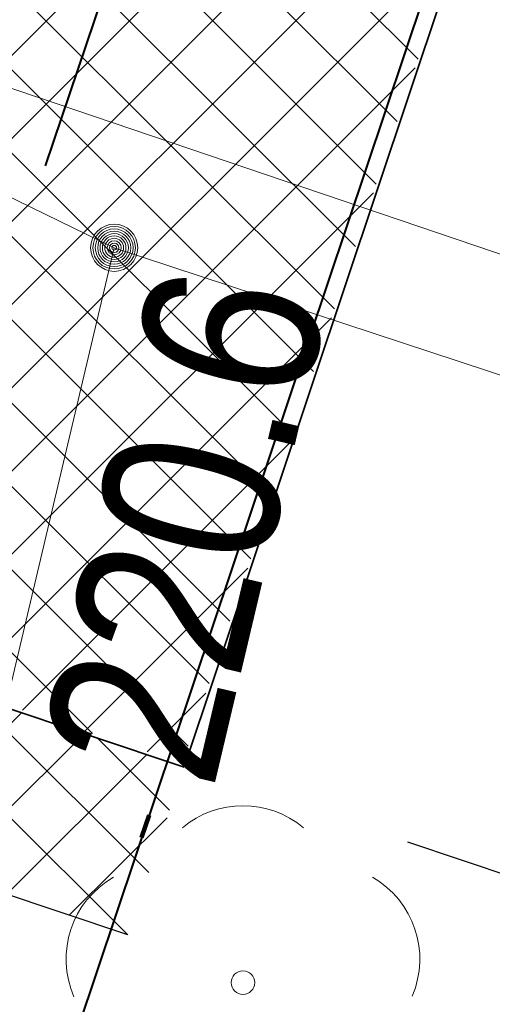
# Model space of a CAD drawing. Header units: metres. Extents: x 6599773 to 13199707, y 5688499 to 11377233.
# Tile 160 of 256: x 6599971.07 to 6599973.07, y 5688900.22 to 5688904.4. Entities that reach past the tile are written whole.
import ezdxf
from ezdxf.enums import TextEntityAlignment as Align

# ---------------------------------------------------------------- set-up
doc = ezdxf.new("R2010")
doc.units = ezdxf.units.M
doc.header["$MEASUREMENT"] = 0
for name, pattern in [('1', [0]), ('3_EGBZ', [1.5, 1, -0.5]), ('9', [1, 0, -1]), ('BTO', [0]), ('BUG', [1.5, 1, -0.5])]:
    doc.linetypes.add(name, pattern=pattern)
doc.layers.get('0').update_dxf_attribs({"linetype": 'CONTINUOUS', "lineweight": 5})
doc.layers.get('Defpoints').update_dxf_attribs({"linetype": 'CONTINUOUS', "lineweight": 9})
for name, color, linetype, lineweight in [('_kolor chodnik', 50, '1', 0), ('_kolor zjazdy kostka', 7, '1', 0), ('_kolor zjazdy tłuczeń', 30, '1', 0), ('_kolor ścieżka', 10, '1', 0), ('_krawedz jezdni i pobocza', 7, 'BUG', 30), ('_kraweznik', 7, 'CONTINUOUS', 35), ('_linie rozgran', 100, '9', 90), ('_obrzeze', 10, 'BUG', 35), ('_opis zjazdy', 7, '1', 18), ('_opiszjazd', 7, '1', 20), ('_przepusty', 172, '3_EGBZ', 40), ('OTK_L_5', 7, 'CONTINUOUS', 5), ('OTR_T_1', 7, 'CONTINUOUS', 5), ('OTZ_L_1', 7, 'CONTINUOUS', 5), ('OTZ_T_0', 7, 'CONTINUOUS', 13)]:
    doc.layers.add(name, color=color, linetype=linetype, lineweight=lineweight)
for name, color, linetype, lineweight, true_color in [('_kolor jezdnia', 7, '1', 0, 0x00dbdb), ('_kolor pobocze', 7, '1', 0, 0xff66ff), ('_podział mój', 7, 'BTO', 40, 0xdb70ff)]:
    doc.layers.add(name, color=color, linetype=linetype, lineweight=lineweight, true_color=true_color)
doc.styles.add('opis', font='ARIALN.TTF', dxfattribs={"width": 0.7, "height": 1.1})
doc.styles.add('STYL_ARIAL', font='ARIALN.TTF', dxfattribs={"width": 0.75, "oblique": 0.1})
doc.dimstyles.new('opi', dxfattribs={"dimtxt": 1.1, "dimasz": 0.6, "dimexe": 1, "dimexo": 1, "dimgap": 0.5, "dimtad": 1, "dimzin": 1, "dimtxsty": 'opis', "dimblk": 'ARCHTICK', "dimcen": 2.5, "dimadec": 3, "dimazin": 0, "dimtfac": 1, "dimtmove": 0, "dimatfit": 3, "dimfxl": 1, "dimarcsym": 0})
pattern_1 = [(45, (0, 0), (-0.1767766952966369, 0.1767766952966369), []), (135, (0, 0), (-0.1767766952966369, -0.1767766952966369), [])]

# ---------------------------------------------------------------- blocks, each defined once
blk = doc.blocks.new('_ArchTick')
at = {"color": 0, "linetype": 'ByBlock', "const_width": 0.15}
blk.add_lwpolyline([(-0.5, -0.5), (0.5, 0.5)], dxfattribs=at)
blk = doc.blocks.new('*D214')
at = {"layer": '_opis zjazdy', "color": 0, "lineweight": -2, "transparency": 16777216}
for p, q in [((6599974.298461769, 5688905.652856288), (6599976.08894107, 5688905.053499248)), ((6599973.553491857, 5688900.629530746), (6599975.14066062, 5688905.370933)), ((6599972.711293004, 5688900.911454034), (6599974.501772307, 5688900.312096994))]:
    blk.add_line(p, q, dxfattribs=at)
at = {"layer": 'Defpoints', "color": 0, "transparency": 16777216}
for p in [(6599973.350181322, 5688905.970290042), (6599975.140660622, 5688905.370933), (6599971.763012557, 5688901.228887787)]:
    blk.add_point(p, dxfattribs=at)
at = {"layer": '_opis zjazdy', "color": 0, "lineweight": -2, "transparency": 16777216, "xscale": 0.6, "yscale": 0.6, "zscale": 0.6}
for p, rotation in [((6599975.14066062, 5688905.370933), 71.49220008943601), ((6599973.553491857, 5688900.629530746), 251.492200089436)]:
    blk.add_blockref('_ArchTick', p, dxfattribs=dict(at, rotation=rotation))
at = {"layer": '_opis zjazdy', "color": 0, "transparency": 16777216, "insert": (6599975.448077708, 5688902.631675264), "char_height": 1.1, "attachment_point": 5, "rotation": 251.492200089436, "style": 'opis'}
blk.add_mtext('5,00', dxfattribs=at)
blk = doc.blocks.new('801')
at = {"color": 0}
for radius in [0.1, 0.09, 0.08, 0.07, 0.06, 0.05, 0.04, 0.03, 0.02, 0.01]:
    blk.add_circle((0, 0), radius, dxfattribs=at)
blk = doc.blocks.new('922')
at = {"layer": 'OTZ_T_0', "color": 0}
blk.add_circle((0, 0), 0.05, dxfattribs=at)
for centre, radius, start, end in [((0, 0.35), 0.4, 50.114, 129.886), ((-0.35, 0.1), 0.4, 119.84816, 203.51949), ((0.35, 0.1), 0.4, 336.88451, 60.15184), ((-0.2, -0.3), 0.4, 187.477, 278.47884), ((0.2, -0.275), 0.425, 262.6459300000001, 349.62892)]:
    blk.add_arc(centre, radius, start, end, dxfattribs=at)

msp = doc.modelspace()

# ---------------------------------------------------------------- hatches: boundary and pattern name
at = {"layer": '_kolor chodnik'}
h = msp.add_hatch(dxfattribs=at)
h.set_pattern_fill('ANSI37', color=256, scale=2)
h.set_pattern_definition(pattern_1)
h.paths.add_polyline_path([(6599849.938171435, 5688542.085872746), (6599852.232147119, 5688548.938742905), (6599853.573135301, 5688548.489851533), (6599853.827082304, 5688549.248475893), (6599851.793849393, 5688549.929093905), (6599849.895278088, 5688548.982823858), (6599847.823506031, 5688542.793750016)])
edge = h.paths.add_edge_path()
edge.add_line((6600018.106075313, 5689087.454911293), (6600022.42781917, 5689091.229234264))
edge.add_line((6600022.42781917, 5689091.229234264), (6600020.233254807, 5689093.742094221))
edge.add_line((6600020.233254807, 5689093.742094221), (6600017.159471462, 5689091.057656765))
edge.add_arc((6600023.275194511, 5689085.3851404), 8.341433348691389, 137.1531559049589, 148.8016577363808)
edge.add_line((6600016.140105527, 5689089.706021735), (6600018.106075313, 5689087.454911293))
h.paths.add_polyline_path([(6600038.501784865, 5689187.592294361), (6600037.906968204, 5689187.700586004), (6600037.63829624, 5689186.224843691), (6600038.240083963, 5689186.115282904)])
h.paths.add_polyline_path([(6600069.098302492, 5689360.276020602), (6600068.321239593, 5689360.413462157), (6600068.064048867, 5689358.936495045), (6600068.836639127, 5689358.799546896)])
h.paths.add_polyline_path([(6600082.393785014, 5689362.950258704), (6600082.941124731, 5689366.103121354), (6600081.481377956, 5689366.361351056), (6600080.923159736, 5689363.210828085)])
h.paths.add_polyline_path([(6600074.022236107, 5689388.065861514), (6600072.983907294, 5689388.249860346), (6600072.723374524, 5689386.77253894), (6600073.760538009, 5689386.588865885)])
h.paths.add_polyline_path([(6600105.613104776, 5689486.405659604), (6600106.749499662, 5689489.711933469), (6600105.298891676, 5689490.233346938), (6600104.143487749, 5689486.917306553)], flags=17)
h.paths.add_polyline_path([(6600132.519778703, 5689678.737346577), (6600131.761827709, 5689678.896110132), (6600131.444670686, 5689677.429261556), (6600132.212256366, 5689677.269208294)])
h.paths.add_polyline_path([(6600156.649397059, 5689798.7449027), (6600156.48800471, 5689797.958860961), (6600157.450195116, 5689797.757316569), (6600157.615023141, 5689798.542205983)])
h.paths.add_polyline_path([(6600189.055358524, 5689948.643107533), (6600187.902868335, 5689948.884512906), (6600187.600024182, 5689947.417400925), (6600188.748131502, 5689947.176379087)])
edge = h.paths.add_edge_path()
edge.add_line((6600204.459383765, 5690032.969035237), (6600204.153258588, 5690031.227801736))
edge.add_arc((6600202.328347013, 5690027.299936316), 4.331100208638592, 41.85300125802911, 65.08011549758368, ccw=False)
edge.add_arc((6600032.90393149, 5690051.979071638), 174.020003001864, 352.8070218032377, 353.495463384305)
edge.add_arc((6600202.372679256, 5690027.343587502), 5.999999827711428, 55.12102442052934, 69.64815978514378)
edge = h.paths.add_edge_path()
edge.add_line((6600205.046027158, 5690040.265402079), (6600204.972740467, 5690038.483452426))
edge.add_arc((6600203.986269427, 5690044.401803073), 5.999999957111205, 279.4630688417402, 294.9140560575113)
edge.add_line((6600206.513819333, 5690038.960158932), (6600206.607027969, 5690041.030672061))
edge.add_arc((6600203.986269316, 5690044.401803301), 4.270000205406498, 284.3702444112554, 307.86193139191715, ccw=False)
edge = h.paths.add_edge_path()
edge.add_arc((6600203.547470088, 5690044.558759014), 6.446878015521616, 324.4350091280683, 356.2013368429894, ccw=False)
edge.add_arc((6600203.986269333, 5690044.401803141), 6.00000007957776, 323.2169970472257, 357.4193489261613)
h.paths.add_polyline_path([(6600208.910055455, 5690121.713696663), (6600208.146285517, 5690121.748120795), (6600207.125602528, 5690121.794124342), (6600209.971605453, 5690121.665851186)])
edge = h.paths.add_edge_path()
edge.add_line((6600238.769818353, 5690481.648294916), (6600240.338176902, 5690490.873746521))
edge.add_line((6600240.338176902, 5690490.873746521), (6600241.251295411, 5690510.829461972))
edge.add_line((6600241.251295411, 5690510.829461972), (6600239.524022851, 5690510.928942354))
edge.add_line((6600239.524022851, 5690510.928942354), (6600238.633343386, 5690491.167757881))
edge.add_line((6600238.633343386, 5690491.167757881), (6600234.579716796, 5690467.661262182))
edge.add_line((6600234.579716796, 5690467.661262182), (6600234.449796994, 5690464.966873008))
edge.add_arc((6600242.443669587, 5690464.607462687), 8.00194818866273, 177.4256738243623, 268.2543056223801)
edge.add_line((6600242.199903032, 5690456.609228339), (6600242.216657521, 5690457.359274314))
edge.add_line((6600242.216657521, 5690457.359274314), (6600242.305257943, 5690458.836738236))
edge.add_arc((6600242.444504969, 5690464.607952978), 5.772894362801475, 177.0298084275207, 268.6178439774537, ccw=False)
edge.add_line((6600236.679365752, 5690464.907083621), (6600236.951876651, 5690470.95443634))
edge.add_line((6600236.951876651, 5690470.95443634), (6600238.150786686, 5690478.210832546))
edge.add_line((6600238.150786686, 5690478.210832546), (6600238.769818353, 5690481.648294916))
h.paths.add_polyline_path([(6600238.769818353, 5690481.648294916), (6600238.150786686, 5690478.210832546), (6600239.670056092, 5690477.930590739), (6600240.266710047, 5690481.376366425)], flags=17)
edge = h.paths.add_edge_path()
edge.add_line((6600223.366500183, 5690460.339976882), (6600223.276803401, 5690457.948865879))
edge.add_arc((6600221.105749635, 5690465.64864014), 7.999999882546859, 285.7465040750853, 299.8464885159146)
edge.add_line((6600225.08717264, 5690458.709744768), (6600225.240084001, 5690461.623695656))
edge.add_arc((6600221.105749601, 5690465.648640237), 5.769999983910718, 293.06724420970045, 315.7681070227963, ccw=False)
edge = h.paths.add_edge_path()
edge.add_arc((6600220.025145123, 5690444.676291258), 5.77000016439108, 37.996647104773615, 59.94382588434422, ccw=False)
edge.add_line((6600224.572175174, 5690448.22839199), (6600224.817793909, 5690451.081798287))
edge.add_arc((6600220.025145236, 5690444.676291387), 7.999999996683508, 53.19588653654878, 68.15166733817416)
edge.add_line((6600223.00235276, 5690452.101669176), (6600222.91504296, 5690449.670427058))
edge = h.paths.add_edge_path()
edge.add_arc((6600221.105749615, 5690465.648640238), 7.999999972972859, 328.0222308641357, 357.0132597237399)
edge.add_line((6600229.094882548, 5690465.23180147), (6600229.218816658, 5690467.593604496))
edge.add_line((6600229.218816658, 5690467.593604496), (6600228.218919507, 5690467.645774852))
edge.add_line((6600228.218919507, 5690467.645774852), (6600227.891778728, 5690461.411918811))
h.paths.add_polyline_path([(6600200.980142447, 5690012.236744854), (6600202.31727834, 5690011.956662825), (6600202.522293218, 5690012.935421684), (6600201.182321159, 5690013.216097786)])
h.paths.add_polyline_path([(6600196.457878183, 5689983.98337835), (6600195.202332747, 5689984.246370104), (6600194.899091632, 5689982.777335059), (6600196.150355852, 5689982.515240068)])
edge = h.paths.add_edge_path()
edge.add_line((6600112.305909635, 5689517.99101877), (6600112.691041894, 5689519.807934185))
edge.add_line((6600112.691041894, 5689519.807934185), (6600113.245521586, 5689522.423769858))
edge.add_line((6600113.245521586, 5689522.423769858), (6600111.553124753, 5689522.782507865))
edge.add_line((6600111.553124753, 5689522.782507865), (6600107.405864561, 5689503.217226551))
edge.add_line((6600107.405864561, 5689503.217226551), (6600099.494506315, 5689480.361667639))
edge.add_line((6600099.494506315, 5689480.361667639), (6600099.182814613, 5689478.891218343))
edge.add_arc((6600107.008997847, 5689477.232359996), 8.000059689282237, 168.0325629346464, 257.7529108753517)
edge.add_line((6600105.311960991, 5689469.414366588), (6600105.784990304, 5689471.593619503))
edge.add_arc((6600107.008927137, 5689477.232314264), 5.769999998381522, 168.0321375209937, 257.7533362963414, ccw=False)
edge.add_line((6600101.364343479, 5689478.42879883), (6600101.647245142, 5689479.76342708))
edge.add_line((6600101.647245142, 5689479.76342708), (6600104.143487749, 5689486.917306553))
edge.add_line((6600104.143487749, 5689486.917306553), (6600105.298891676, 5689490.233346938))
edge.add_line((6600105.298891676, 5689490.233346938), (6600108.240043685, 5689498.809726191))
edge.add_line((6600108.240043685, 5689498.809726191), (6600112.305909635, 5689517.99101877))
h.paths.add_polyline_path([(6600136.009573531, 5689645.499114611), (6600138.333647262, 5689645.012304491), (6600138.661671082, 5689646.578318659), (6600134.869459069, 5689647.372651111)])
at = {"layer": '_kolor jezdnia'}
h = msp.add_hatch(dxfattribs=at)
h.set_pattern_fill('ANSI37', color=256, scale=2.2)
h.set_pattern_definition([(311.9999999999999, (0, 0), (0.2043648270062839, 0.1840109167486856), []), (41.99999999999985, (0, 0), (-0.1840109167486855, 0.2043648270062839), [])])
edge = h.paths.add_edge_path()
edge.add_line((6599833.066047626, 5688539.933393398), (6599850.649511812, 5688527.983462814))
edge.add_arc((6599857.337592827, 5688536.653968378), 10.95025544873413, 169.5012687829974, 232.3548431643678, ccw=False)
edge.add_arc((6599858.085851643, 5688536.618142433), 11.69295282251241, 162.2507788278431, 169.9967502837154, ccw=False)
edge.add_line((6599846.949484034, 5688540.182754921), (6599847.823506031, 5688542.793750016))
edge.add_line((6599847.823506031, 5688542.793750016), (6599849.895278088, 5688548.982823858))
edge.add_line((6599849.895278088, 5688548.982823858), (6599852.434748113, 5688556.56906746))
edge.add_line((6599852.434748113, 5688556.56906746), (6599928.48625871, 5688783.760284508))
edge.add_line((6599928.48625871, 5688783.760284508), (6599931.025728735, 5688791.34652811))
edge.add_line((6599931.025728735, 5688791.34652811), (6599996.657773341, 5688987.411326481))
edge.add_line((6599996.657773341, 5688987.411326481), (6599999.197243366, 5688994.997570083))
edge.add_line((6599999.197243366, 5688994.997570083), (6600021.930100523, 5689062.908193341))
edge.add_line((6600021.930100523, 5689062.908193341), (6600017.620224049, 5689067.371531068))
edge.add_line((6600017.620224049, 5689067.371531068), (6600016.714558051, 5689064.654078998))
edge.add_line((6600016.714558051, 5689064.654078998), (6600012.423620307, 5689051.835617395))
edge.add_line((6600012.423620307, 5689051.835617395), (6600009.884150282, 5689044.249373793))
edge.add_line((6600009.884150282, 5689044.249373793), (6599977.53516164, 5688947.612159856))
edge.add_line((6599977.53516164, 5688947.612159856), (6599974.995691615, 5688940.025916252))
edge.add_line((6599974.995691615, 5688940.025916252), (6599942.096912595, 5688841.746295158))
edge.add_line((6599942.096912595, 5688841.746295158), (6599939.557442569, 5688834.160051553))
edge.add_line((6599939.557442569, 5688834.160051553), (6599882.679288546, 5688664.246042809))
edge.add_line((6599882.679288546, 5688664.246042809), (6599880.139818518, 5688656.659799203))
edge.add_line((6599880.139818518, 5688656.659799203), (6599852.464543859, 5688573.984527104))
edge.add_line((6599852.464543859, 5688573.984527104), (6599842.470137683, 5688544.127903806))
edge.add_arc((6599835.706422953, 5688546.652910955), 7.219660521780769, 248.54809133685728, 339.52856074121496, ccw=False)
h.paths.add_polyline_path([(6600044.653202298, 5689172.271628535), (6600046.276244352, 5689181.431901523), (6600047.759199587, 5689189.801539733), (6600051.0603021, 5689208.432603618), (6600052.368792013, 5689215.817578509), (6600054.808584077, 5689229.587499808), (6600056.11707399, 5689236.972474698), (6600057.346666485, 5689243.912161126), (6600058.655146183, 5689251.297078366), (6600058.831439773, 5689252.292060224), (6600060.098987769, 5689259.445963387), (6600060.139929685, 5689259.677035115), (6600061.407468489, 5689266.830886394), (6600072.329030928, 5689328.470998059), (6600073.637511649, 5689335.855921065), (6600077.337304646, 5689356.73715072), (6600078.820259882, 5689365.106788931), (6600081.142794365, 5689378.214921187), (6600082.53851694, 5689386.092227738), (6600095.187867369, 5689457.483787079), (6600091.082877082, 5689465.8405575), (6600089.043088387, 5689454.328211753), (6600087.870641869, 5689447.711051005), (6600087.560133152, 5689445.958573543), (6600086.562151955, 5689440.326076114), (6600082.433200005, 5689417.022719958), (6600080.95024477, 5689408.65308175), (6600077.202698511, 5689387.502337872), (6600075.719743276, 5689379.132699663), (6600073.469199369, 5689366.430874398), (6600071.986244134, 5689358.061236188), (6600069.986864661, 5689346.776955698), (6600068.591142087, 5689338.899649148), (6600065.559290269, 5689321.78820693), (6600064.163567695, 5689313.91090038), (6600059.719426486, 5689288.828650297), (6600058.323703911, 5689280.951343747), (6600057.563846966, 5689276.662793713), (6600056.168124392, 5689268.785487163), (6600054.804920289, 5689261.091711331), (6600053.409197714, 5689253.214404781), (6600053.264817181, 5689252.399536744), (6600051.869094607, 5689244.522230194), (6600051.183555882, 5689240.653124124), (6600049.787833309, 5689232.775817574), (6600046.593849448, 5689214.749319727), (6600045.198126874, 5689206.872013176), (6600044.41754409, 5689202.466488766), (6600042.934588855, 5689194.096850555), (6600036.429952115, 5689157.38538759), (6600034.94699688, 5689149.01574938), (6600030.579776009, 5689124.367629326), (6600027.529365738, 5689107.151445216), (6600024.895072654, 5689094.014582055), (6600030.583685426, 5689094.264316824), (6600032.945013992, 5689106.191885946), (6600043.170247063, 5689163.901990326)])
edge = h.paths.add_edge_path()
edge.add_line((6600111.106812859, 5689535.144351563), (6600111.256844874, 5689535.85214863))
edge.add_line((6600111.256844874, 5689535.85214863), (6600112.915748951, 5689543.678261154))
edge.add_line((6600112.915748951, 5689543.678261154), (6600117.304772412, 5689564.384094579))
edge.add_line((6600117.304772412, 5689564.384094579), (6600119.067357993, 5689572.699339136))
edge.add_line((6600119.067357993, 5689572.699339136), (6600120.087667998, 5689577.512794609))
edge.add_line((6600120.087667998, 5689577.512794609), (6600121.64289057, 5689584.849775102))
edge.add_line((6600121.64289057, 5689584.849775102), (6600128.436769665, 5689616.900852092))
edge.add_line((6600128.436769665, 5689616.900852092), (6600129.991992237, 5689624.237832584))
edge.add_line((6600129.991992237, 5689624.237832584), (6600132.660554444, 5689636.827148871))
edge.add_line((6600132.660554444, 5689636.827148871), (6600133.208838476, 5689639.444704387))
edge.add_line((6600133.208838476, 5689639.444704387), (6600134.848957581, 5689647.274775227))
edge.add_line((6600134.848957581, 5689647.274775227), (6600138.97649476, 5689666.979995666))
edge.add_line((6600138.97649476, 5689666.979995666), (6600140.51410642, 5689674.320687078))
edge.add_line((6600140.51410642, 5689674.320687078), (6600145.209128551, 5689696.735129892))
edge.add_line((6600145.209128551, 5689696.735129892), (6600146.746740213, 5689704.075821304))
edge.add_line((6600146.746740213, 5689704.075821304), (6600151.462308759, 5689726.588354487))
edge.add_line((6600151.462308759, 5689726.588354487), (6600152.999920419, 5689733.929045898))
edge.add_line((6600152.999920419, 5689733.929045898), (6600155.244070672, 5689744.642813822))
edge.add_line((6600155.244070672, 5689744.642813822), (6600156.781682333, 5689751.983505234))
edge.add_line((6600156.781682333, 5689751.983505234), (6600161.635515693, 5689775.156126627))
edge.add_line((6600161.635515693, 5689775.156126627), (6600163.378142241, 5689783.475576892))
edge.add_line((6600163.378142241, 5689783.475576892), (6600163.850769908, 5689785.731942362))
edge.add_line((6600163.850769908, 5689785.731942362), (6600167.028500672, 5689800.90270461))
edge.add_line((6600167.028500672, 5689800.90270461), (6600179.490888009, 5689860.399222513))
edge.add_line((6600179.490888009, 5689860.399222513), (6600181.233514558, 5689868.718672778))
edge.add_line((6600181.233514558, 5689868.718672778), (6600181.84713393, 5689871.648144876))
edge.add_line((6600181.84713393, 5689871.648144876), (6600183.38474559, 5689878.988836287))
edge.add_line((6600183.38474559, 5689878.988836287), (6600184.935818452, 5689886.393792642))
edge.add_line((6600184.935818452, 5689886.393792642), (6600186.575937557, 5689894.223863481))
edge.add_line((6600186.575937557, 5689894.223863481), (6600194.051338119, 5689929.912074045))
edge.add_line((6600194.051338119, 5689929.912074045), (6600195.691457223, 5689937.742144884))
edge.add_line((6600195.691457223, 5689937.742144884), (6600202.915799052, 5689972.231779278))
edge.add_line((6600202.915799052, 5689972.231779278), (6600204.555918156, 5689980.061850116))
edge.add_line((6600204.555918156, 5689980.061850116), (6600206.062781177, 5689987.255744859))
edge.add_line((6600206.062781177, 5689987.255744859), (6600207.702900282, 5689995.085815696))
edge.add_line((6600207.702900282, 5689995.085815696), (6600210.232559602, 5690007.162628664))
edge.add_line((6600210.232559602, 5690007.162628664), (6600211.694938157, 5690014.144150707))
edge.add_arc((6600028.177652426, 5690052.584442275), 187.5000004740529, 348.1696294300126, 357.4195276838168)
edge.add_line((6600215.487522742, 5690044.142720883), (6600208.310270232, 5690026.480446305))
edge.add_arc((6600032.903933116, 5690051.97907145), 177.2500013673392, 348.1696294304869, 351.7289130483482, ccw=False)
edge.add_line((6600206.38894146, 5690015.640182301), (6600205.966941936, 5690013.625519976))
edge.add_line((6600205.966941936, 5690013.625519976), (6600204.326822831, 5690005.795449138))
edge.add_line((6600204.326822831, 5690005.795449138), (6600197.076961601, 5689971.183982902))
edge.add_line((6600197.076961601, 5689971.183982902), (6600195.334335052, 5689962.864532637))
edge.add_line((6600195.334335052, 5689962.864532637), (6600193.44722506, 5689953.855305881))
edge.add_line((6600193.44722506, 5689953.855305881), (6600191.909227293, 5689946.512771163))
edge.add_line((6600191.909227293, 5689946.512771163), (6600185.49684423, 5689915.899498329))
edge.add_line((6600185.49684423, 5689915.899498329), (6600183.856521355, 5689908.068454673))
edge.add_line((6600183.856521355, 5689908.068454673), (6600182.066605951, 5689899.523243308))
edge.add_line((6600182.066605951, 5689899.523243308), (6600180.32407057, 5689891.204228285))
edge.add_line((6600180.32407057, 5689891.204228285), (6600174.320344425, 5689862.541919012))
edge.add_line((6600174.320344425, 5689862.541919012), (6600172.577809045, 5689854.222903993))
edge.add_line((6600172.577809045, 5689854.222903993), (6600163.663810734, 5689811.666703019))
edge.add_line((6600163.663810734, 5689811.666703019), (6600162.023782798, 5689803.837067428))
edge.add_line((6600162.023782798, 5689803.837067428), (6600160.924220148, 5689798.587659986))
edge.add_line((6600160.924220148, 5689798.587659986), (6600159.279208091, 5689790.734229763))
edge.add_line((6600159.279208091, 5689790.734229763), (6600157.107250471, 5689780.365115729))
edge.add_line((6600157.107250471, 5689780.365115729), (6600155.462238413, 5689772.511685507))
edge.add_line((6600155.462238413, 5689772.511685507), (6600153.380318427, 5689762.572418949))
edge.add_line((6600153.380318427, 5689762.572418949), (6600151.735124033, 5689754.718118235))
edge.add_line((6600151.735124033, 5689754.718118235), (6600148.586504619, 5689739.686336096))
edge.add_line((6600148.586504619, 5689739.686336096), (6600146.885007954, 5689731.563243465))
edge.add_line((6600146.885007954, 5689731.563243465), (6600141.75088822, 5689707.052510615))
edge.add_line((6600141.75088822, 5689707.052510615), (6600140.110896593, 5689699.223048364))
edge.add_line((6600140.110896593, 5689699.223048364), (6600133.483561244, 5689667.583574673))
edge.add_line((6600133.483561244, 5689667.583574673), (6600131.860394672, 5689659.834436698))
edge.add_line((6600131.860394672, 5689659.834436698), (6600131.740984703, 5689659.26436315))
edge.add_line((6600131.740984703, 5689659.26436315), (6600130.117814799, 5689651.515209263))
edge.add_line((6600130.117814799, 5689651.515209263), (6600127.278733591, 5689637.961189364))
edge.add_line((6600127.278733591, 5689637.961189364), (6600126.924568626, 5689636.290366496))
edge.add_line((6600126.924568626, 5689636.290366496), (6600125.166244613, 5689627.995226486))
edge.add_line((6600125.166244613, 5689627.995226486), (6600118.009503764, 5689594.232298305))
edge.add_line((6600118.009503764, 5689594.232298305), (6600116.251179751, 5689585.937158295))
edge.add_line((6600116.251179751, 5689585.937158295), (6600113.665314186, 5689573.737975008))
edge.add_line((6600113.665314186, 5689573.737975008), (6600111.898534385, 5689565.402943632))
edge.add_line((6600111.898534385, 5689565.402943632), (6600104.889982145, 5689532.33911599))
edge.add_line((6600104.889982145, 5689532.33911599), (6600103.226635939, 5689524.492047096))
edge.add_line((6600103.226635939, 5689524.492047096), (6600096.623876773, 5689493.342605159))
edge.add_line((6600096.623876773, 5689493.342605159), (6600094.968986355, 5689485.53542763))
edge.add_line((6600094.968986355, 5689485.53542763), (6600094.300101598, 5689482.379870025))
edge.add_line((6600094.300101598, 5689482.379870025), (6600099.182814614, 5689478.891218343))
edge.add_line((6600099.182814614, 5689478.891218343), (6600099.494506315, 5689480.361667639))
edge.add_line((6600099.494506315, 5689480.361667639), (6600111.106812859, 5689535.144351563))
edge = h.paths.add_edge_path()
edge.add_arc((6600239.213891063, 5690851.4003676), 10.0000000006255, -2.8342403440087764, 76.13703556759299, ccw=False)
edge.add_line((6600249.201658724, 5690850.905901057), (6600249.082723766, 5690848.503524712))
edge.add_line((6600249.082723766, 5690848.503524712), (6600247.016487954, 5690806.767468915))
edge.add_line((6600247.016487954, 5690806.767468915), (6600246.092398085, 5690789.152178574))
edge.add_line((6600246.092398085, 5690789.152178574), (6600233.768116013, 5690572.015170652))
edge.add_line((6600233.768116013, 5690572.015170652), (6600228.959056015, 5690465.29620206))
edge.add_line((6600228.959056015, 5690465.29620206), (6600234.588724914, 5690465.017134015))
edge.add_line((6600234.588724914, 5690465.017134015), (6600239.26254019, 5690571.767576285))
edge.add_line((6600239.26254019, 5690571.767576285), (6600252.505038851, 5690806.400146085))
edge.add_line((6600252.505038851, 5690806.400146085), (6600254.569211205, 5690848.094521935))
edge.add_arc((6600262.559425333, 5690847.6989487), 7.999999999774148, 76.13703557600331, 177.1657596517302, ccw=False)
edge.add_line((6600264.476229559, 5690855.465921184), (6600241.609896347, 5690861.109083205))
edge = h.paths.add_edge_path()
edge.add_line((6600250.031475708, 5690451.625307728), (6600250.231741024, 5690455.772579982))
edge.add_line((6600250.231741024, 5690455.772579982), (6600246.257763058, 5690456.417303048))
edge.add_line((6600246.257763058, 5690456.417303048), (6600242.171761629, 5690456.61060902))
edge.add_arc((6600242.563100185, 5690464.586983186), 7.985968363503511, 176.9123644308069, 267.1911945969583, ccw=False)
edge.add_line((6600234.588724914, 5690465.017134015), (6600228.959056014, 5690465.29620206))
edge.add_arc((6600220.965133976, 5690465.657286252), 8.002072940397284, 267.8289300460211, 357.413716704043, ccw=False)
edge.add_line((6600220.661989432, 5690457.660957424), (6600212.406915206, 5690458.119572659))
edge.add_line((6600212.406915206, 5690458.119572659), (6600208.431872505, 5690457.817501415))
edge.add_line((6600208.431872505, 5690457.817501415), (6600208.233912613, 5690454.548331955))
edge.add_line((6600208.233912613, 5690454.548331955), (6600212.129565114, 5690453.127270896))
edge.add_line((6600212.129565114, 5690453.127270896), (6600218.640548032, 5690452.76554962))
edge.add_line((6600218.640548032, 5690452.76554962), (6600216.486747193, 5690452.885205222))
edge.add_line((6600216.486747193, 5690452.885205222), (6600220.46890539, 5690452.663974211))
edge.add_arc((6600220.025145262, 5690444.676291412), 7.999999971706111, -0.3386579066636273, 86.8201700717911, ccw=False)
edge.add_line((6600228.025005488, 5690444.629006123), (6600227.803602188, 5690439.649256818))
edge.add_line((6600227.803602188, 5690439.649256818), (6600226.885525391, 5690435.936828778))
edge.add_line((6600226.885525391, 5690435.936828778), (6600225.534849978, 5690405.967249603))
edge.add_line((6600225.534849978, 5690405.967249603), (6600226.115199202, 5690402.187514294))
edge.add_line((6600226.115199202, 5690402.187514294), (6600213.445139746, 5690121.008786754))
edge.add_line((6600213.445139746, 5690121.008786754), (6600213.352800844, 5690118.960058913))
edge.add_line((6600213.352800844, 5690118.960058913), (6600209.980184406, 5690044.131649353))
edge.add_arc((6600203.986269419, 5690044.401803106), 5.999999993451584, 257.4162346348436, 357.41934921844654, ccw=False)
edge.add_line((6600202.679069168, 5690038.545931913), (6600201.589735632, 5690033.666039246))
edge.add_line((6600201.589735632, 5690033.666039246), (6600203.67987942, 5690033.199458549))
edge.add_arc((6600202.372679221, 5690027.343587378), 5.999999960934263, -8.27108729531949, 77.41623506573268, ccw=False)
edge.add_line((6600208.310270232, 5690026.480446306), (6600215.487522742, 5690044.142720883))
edge.add_line((6600215.487522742, 5690044.142720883), (6600216.199687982, 5690059.944661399))
edge.add_line((6600216.199687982, 5690059.944661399), (6600216.537356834, 5690067.437056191))
edge.add_line((6600216.537356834, 5690067.437056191), (6600223.893528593, 5690230.66011469))
edge.add_line((6600223.893528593, 5690230.66011469), (6600224.231197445, 5690238.152509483))
edge.add_line((6600224.231197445, 5690238.152509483), (6600233.507835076, 5690443.987992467))
edge.add_arc((6600241.499722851, 5690443.627812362), 7.999999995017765, 87.29208981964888, 177.4195277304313, ccw=False)
edge.add_line((6600241.877677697, 5690451.618879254), (6600246.021541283, 5690451.422886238))
edge.add_line((6600246.021541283, 5690451.422886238), (6600246.427694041, 5690451.443388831))
edge.add_line((6600246.427694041, 5690451.443388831), (6600246.793970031, 5690451.461878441))
edge.add_line((6600246.793970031, 5690451.461878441), (6600250.031475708, 5690451.625307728))
edge = h.paths.add_edge_path()
edge.add_line((6600007.33756506, 5689086.20374581), (6600006.980466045, 5689080.740822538))
edge.add_line((6600006.980466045, 5689080.740822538), (6600007.229745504, 5689080.720859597))
edge.add_line((6600007.229745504, 5689080.720859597), (6600008.093335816, 5689080.601653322))
edge.add_line((6600008.093335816, 5689080.601653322), (6600008.702681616, 5689080.53831051))
edge.add_arc((6600008.140193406, 5689070.554142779), 9.999999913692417, -18.557800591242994, 86.77547804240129, ccw=False)
edge.add_line((6600017.620224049, 5689067.371531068), (6600021.930100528, 5689062.908193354))
edge.add_arc((6599734.83819726, 5689159.011261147), 302.7499967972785, 341.4922000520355, 343.8640860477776)
edge.add_arc((6600034.895369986, 5689072.315877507), 9.581213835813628, 98.63328270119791, 164.5273290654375, ccw=False)
edge.add_line((6600033.457137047, 5689081.788529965), (6600033.832640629, 5689081.798737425))
edge.add_line((6600033.832640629, 5689081.798737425), (6600034.422462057, 5689082.05700874))
edge.add_line((6600034.422462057, 5689082.05700874), (6600036.833623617, 5689082.139040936))
edge.add_line((6600036.833623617, 5689082.139040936), (6600036.730225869, 5689087.148851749))
edge.add_line((6600036.730225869, 5689087.148851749), (6600036.579860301, 5689087.134303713))
edge.add_arc((6600036.479565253, 5689093.136286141), 6.002820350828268, 169.1687651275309, 270.9573417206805, ccw=False)
edge.add_line((6600030.583685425, 5689094.264316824), (6600024.895072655, 5689094.014582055))
edge.add_arc((6600015.200558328, 5689096.162123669), 9.929528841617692, 271.0943432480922, 347.5094668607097, ccw=False)
edge.add_arc((6600014.909438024, 5689089.646776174), 3.446070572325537, 264.4236009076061, 278.0194998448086, ccw=False)
edge.add_line((6600014.574573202, 5689086.217014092), (6600014.299554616, 5689086.232508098))
edge.add_line((6600014.299554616, 5689086.232508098), (6600010.474232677, 5689086.448019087))
edge.add_line((6600010.474232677, 5689086.448019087), (6600007.33756506, 5689086.20374581))
edge = h.paths.add_edge_path()
edge.add_line((6600105.490725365, 5689463.953528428), (6600106.927559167, 5689464.047234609))
edge.add_line((6600106.927559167, 5689464.047234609), (6600107.835, 5689468.66))
edge.add_line((6600107.835, 5689468.66), (6600105.311960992, 5689469.414366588))
edge.add_arc((6600107.008997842, 5689477.232359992), 8.000059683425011, 168.0325628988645, 257.7529109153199, ccw=False)
edge.add_line((6600099.182814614, 5689478.891218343), (6600094.300101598, 5689482.379870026))
edge.add_arc((6600586.245114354, 5689378.10423892), 502.8750369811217, 168.032376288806, 169.9522165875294)
edge.add_line((6600091.082877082, 5689465.8405575), (6600095.187867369, 5689457.483787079))
edge.add_arc((6600103.06517392, 5689456.088064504), 8.000000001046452, 77.7533362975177, 169.9524553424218, ccw=False)
edge.add_line((6600104.762140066, 5689463.906012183), (6600105.490725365, 5689463.953528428))
at = {"layer": '_kolor pobocze'}
h = msp.add_hatch(dxfattribs=at)
h.set_pattern_fill('ANSI37', color=256, scale=2)
h.set_pattern_definition(pattern_1)
edge = h.paths.add_edge_path()
edge.add_line((6600035.926965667, 5689101.56944285), (6600036.046865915, 5689102.311543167))
edge.add_arc((6600058.171848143, 5689233.778275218), 133.3154772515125, 259.4578941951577, 260.4470163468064, ccw=False)
edge.add_line((6600033.780707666, 5689102.713067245), (6600032.142559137, 5689101.847662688))
edge.add_arc((6599734.838175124, 5689159.011266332), 302.7500195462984, 347.6801154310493, 349.11639019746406, ccw=False)
edge.add_arc((6600036.478170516, 5689093.133441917), 6.000000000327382, 167.68011541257, 271.5571101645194)
edge.add_line((6600036.64121064, 5689087.1356575), (6600036.730491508, 5689087.137804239))
edge.add_line((6600036.730491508, 5689087.137804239), (6600036.71246321, 5689087.887583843))
edge.add_line((6600036.71246321, 5689087.887583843), (6600036.559840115, 5689087.884077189))
edge.add_arc((6600036.482532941, 5689093.14290691), 5.259397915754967, 170.6455005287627, 270.84221319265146, ccw=False)
edge.add_arc((6600545.796425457, 5688991.216220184), 524.6691769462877, 167.9170060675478, 168.7028219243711, ccw=False)
edge.add_line((6600032.751078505, 5689101.044345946), (6600034.011432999, 5689101.917298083))
edge.add_line((6600034.011432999, 5689101.917298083), (6600035.926965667, 5689101.56944285))
edge = h.paths.add_edge_path()
edge.add_line((6600002.828843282, 5688994.032881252), (6600003.066918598, 5688994.744091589))
edge.add_line((6600003.066918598, 5688994.744091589), (6600001.227880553, 5688995.359703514))
edge.add_line((6600001.227880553, 5688995.359703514), (6600000.55876659, 5688996.702196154))
edge.add_line((6600000.55876659, 5688996.702196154), (6600022.641310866, 5689062.67011804))
edge.add_arc((6599734.83819395, 5689159.011262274), 303.5000002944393, 341.4922000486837, 343.8640860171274)
edge.add_arc((6600035.267451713, 5689072.092773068), 9.250000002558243, 91.55711016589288, 163.8640860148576, ccw=False)
edge.add_line((6600035.016098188, 5689081.339357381), (6600036.868703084, 5689081.389717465))
edge.add_line((6600036.868703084, 5689081.389717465), (6600036.850674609, 5689082.139504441))
edge.add_line((6600036.850674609, 5689082.139504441), (6600034.995718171, 5689082.089080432))
edge.add_arc((6600035.267451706, 5689072.092773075), 9.999999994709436, 91.55711014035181, 163.8640860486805)
edge.add_arc((6599734.838192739, 5689159.011262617), 302.7500015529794, 341.4922000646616, 343.8640860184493, ccw=False)
edge.add_line((6600021.930100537, 5689062.908193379), (6599999.748942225, 5688996.6456785))
edge.add_line((6599999.748942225, 5688996.6456785), (6600000.695212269, 5688994.747107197))
edge.add_line((6600000.695212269, 5688994.747107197), (6600002.828843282, 5688994.032881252))
h.paths.add_polyline_path([(6599971.7492186, 5688907.297112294), (6599971.084233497, 5688908.631320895), (6599997.822068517, 5688988.526766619), (6599999.164561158, 5688989.195880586), (6600001.003599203, 5688988.580268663), (6600001.241674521, 5688989.291479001), (6599999.108043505, 5688990.005704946), (6599997.2094722, 5688989.059434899), (6599970.270280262, 5688908.583087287), (6599971.216550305, 5688906.684515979), (6599973.350181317, 5688905.970290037), (6599973.588256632, 5688906.681500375)])
h.paths.add_polyline_path([(6599932.504667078, 5688790.060553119), (6599931.835553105, 5688791.403045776), (6599968.343406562, 5688900.4641754), (6599969.685899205, 5688901.133289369), (6599971.524937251, 5688900.517677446), (6599971.763012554, 5688901.228887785), (6599969.629381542, 5688901.94311373), (6599967.730810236, 5688900.996843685), (6599931.025728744, 5688791.34652811), (6599931.971998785, 5688789.447956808), (6599933.988392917, 5688788.772975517), (6599934.226774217, 5688789.484136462)])
at = {"layer": '_kolor zjazdy kostka'}
h = msp.add_hatch(dxfattribs=at)
h.set_pattern_fill('ANSI37', color=256, scale=2)
h.set_pattern_definition(pattern_1)
h.paths.add_polyline_path([(6600244.137440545, 5690813.934732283), (6600242.369522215, 5690814.022127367), (6600242.097568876, 5690808.528921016), (6600243.865482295, 5690808.44142671)])
h.paths.add_polyline_path([(6600247.012128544, 5690806.679412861), (6600247.44273645, 5690815.377295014), (6600247.393289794, 5690814.378518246), (6600247.113277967, 5690808.722537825)])
h.paths.add_polyline_path([(6600242.297085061, 5690788.088808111), (6600240.958726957, 5690788.155683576), (6600240.648818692, 5690782.664569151), (6600241.987258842, 5690782.599147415)])
h.paths.add_polyline_path([(6600245.558275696, 5690780.919298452), (6600246.037231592, 5690789.405686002), (6600244.985820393, 5690788.453468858), (6600244.612601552, 5690781.981345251)])
h.paths.add_polyline_path([(6600241.348405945, 5690723.711515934), (6600242.272017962, 5690722.691689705), (6600242.749709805, 5690731.155680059), (6600241.698138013, 5690730.203317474), (6600241.472690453, 5690726.27550499)])
h.paths.add_polyline_path([(6600225.772794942, 5690394.589141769), (6600224.731429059, 5690393.637598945), (6600224.461246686, 5690387.644646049), (6600225.412923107, 5690386.603142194)])
h.paths.add_polyline_path([(6600223.012390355, 5690333.280720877), (6600223.372595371, 5690341.272607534), (6600222.32835346, 5690340.318436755), (6600222.058239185, 5690334.324941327)])
h.paths.add_polyline_path([(6600215.496388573, 5690166.390602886), (6600215.856593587, 5690174.382489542), (6600214.812834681, 5690173.428760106), (6600214.542018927, 5690167.435062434)])
h.paths.add_polyline_path([(6600212.446537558, 5690121.053392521), (6600213.399499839, 5690120.010473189), (6600213.788744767, 5690128.503024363), (6600212.745135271, 5690127.54943145)])
h.paths.add_polyline_path([(6600209.977420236, 5690121.665589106), (6600210.225142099, 5690127.162117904), (6600207.346107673, 5690127.291879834), (6600207.119593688, 5690121.794395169)])
h.paths.add_polyline_path([(6600207.950178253, 5690070.725854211), (6600204.880846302, 5690070.828947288), (6600204.643784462, 5690065.333808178), (6600207.702521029, 5690065.204598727)])
h.paths.add_polyline_path([(6600200.981479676, 5690012.236464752), (6600199.969248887, 5690007.339980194), (6600201.282587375, 5690007.064882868), (6600202.31726072, 5690011.956666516)])
h.paths.add_polyline_path([(6600193.613960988, 5689970.406358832), (6600192.398010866, 5689970.660657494), (6600191.286205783, 5689965.274578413), (6600192.486379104, 5689965.023185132)])
h.paths.add_polyline_path([(6600189.061271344, 5689948.671423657), (6600189.984133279, 5689953.050774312), (6600188.818902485, 5689953.32186217), (6600187.908781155, 5689948.91282903)])
h.paths.add_polyline_path([(6600180.976201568, 5689915.317449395), (6600179.952861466, 5689910.421322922), (6600181.008474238, 5689910.200199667), (6600182.033843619, 5689915.09540201)])
h.paths.add_polyline_path([(6600176.508279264, 5689893.538690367), (6600177.476023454, 5689893.335973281), (6600178.603605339, 5689898.719146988), (6600177.636002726, 5689898.922290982)])
h.paths.add_polyline_path([(6600179.28182965, 5689859.401159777), (6600180.522246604, 5689860.211927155), (6600181.057490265, 5689860.561775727), (6600183.598022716, 5689860.029600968), (6600184.726606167, 5689865.412570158), (6600182.186324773, 5689865.943033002), (6600181.604764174, 5689866.832779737), (6600181.024456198, 5689867.720610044)])
h.paths.add_polyline_path([(6600160.20081012, 5689810.862606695), (6600159.232772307, 5689811.065842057), (6600158.207991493, 5689806.171529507), (6600159.17573568, 5689805.968812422)])
h.paths.add_polyline_path([(6600156.493917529, 5689797.987177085), (6600155.463416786, 5689793.068691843), (6600156.431160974, 5689792.865974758), (6600157.461419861, 5689797.784520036)])
edge = h.paths.add_edge_path()
edge.add_arc((6600173.111981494, 5689800.679690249), 5.999999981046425, 204.6731153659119, 239.5411154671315, ccw=False)
edge.add_arc((6600173.162096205, 5689800.685330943), 6.047914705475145, 168.3203586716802, 204.5234866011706, ccw=False)
edge.add_line((6600167.239404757, 5689801.909666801), (6600163.65166784, 5689784.781499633))
edge.add_arc((6600169.524220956, 5689783.551410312), 5.999999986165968, 139.2146049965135, 168.1696294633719, ccw=False)
edge.add_arc((6600169.524220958, 5689783.551410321), 5.999999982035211, 96.80962310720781, 139.2146050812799, ccw=False)
edge.add_line((6600168.81279652, 5689789.509083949), (6600170.070461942, 5689795.507731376))
h.paths.add_polyline_path([(6600163.526364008, 5689776.866746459), (6600166.051243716, 5689776.337874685), (6600167.179826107, 5689781.720838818), (6600164.653945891, 5689782.24992016), (6600163.941148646, 5689783.340449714), (6600163.493329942, 5689784.025580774), (6600161.750703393, 5689775.706130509), (6600162.438017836, 5689776.155376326)])
h.paths.add_polyline_path([(6600152.614191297, 5689774.643430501), (6600153.639138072, 5689779.536616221), (6600152.646757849, 5689779.74492896), (6600151.646447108, 5689774.846147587)])
h.paths.add_polyline_path([(6600150.121074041, 5689767.466820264), (6600148.177624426, 5689758.167954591), (6600149.115997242, 5689757.971390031), (6600151.066362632, 5689767.268392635)])
h.paths.add_polyline_path([(6600142.970741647, 5689739.332500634), (6600141.888449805, 5689734.142420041), (6600144.036614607, 5689733.695518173), (6600145.123068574, 5689738.882330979)])
h.paths.add_polyline_path([(6600136.256357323, 5689701.052153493), (6600137.154085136, 5689700.864096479), (6600138.287960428, 5689706.274871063), (6600137.38649247, 5689706.464182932)])
h.paths.add_polyline_path([(6600130.081494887, 5689667.099389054), (6600129.212847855, 5689667.281639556), (6600128.083282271, 5689661.898895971), (6600128.953953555, 5689661.716447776)])
h.paths.add_polyline_path([(6600128.397394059, 5689659.030340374), (6600127.554144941, 5689659.207226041), (6600126.493408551, 5689653.810049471), (6600127.269860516, 5689653.647397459)])
h.paths.add_polyline_path([(6600134.990411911, 5689640.633636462), (6600137.30714639, 5689640.148363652), (6600138.339560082, 5689645.040620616), (6600136.015486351, 5689645.500958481), (6600135.435178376, 5689646.388788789), (6600134.8548704, 5689647.276619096), (6600133.214751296, 5689639.446548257), (6600134.102581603, 5689640.026856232)])
h.paths.add_polyline_path([(6600122.164164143, 5689634.294831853), (6600121.024067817, 5689628.914244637), (6600122.015114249, 5689628.705875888), (6600123.155614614, 5689634.086346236)])
h.paths.add_polyline_path([(6600114.542075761, 5689593.450769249), (6600113.493359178, 5689593.398339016), (6600112.364315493, 5689588.045694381), (6600113.29076438, 5689587.547532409)])
h.paths.add_polyline_path([(6600110.194543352, 5689572.941097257), (6600109.207819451, 5689573.148880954), (6600108.06771793, 5689567.768269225), (6600109.050143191, 5689567.53521504)])
h.paths.add_polyline_path([(6600119.083213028, 5689565.540446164), (6600119.089125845, 5689565.542290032), (6600121.462438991, 5689565.065690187), (6600122.598093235, 5689570.447168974), (6600120.229622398, 5689570.949214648), (6600119.651446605, 5689571.8119627), (6600119.073270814, 5689572.72765526), (6600117.310757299, 5689564.412754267)])
h.paths.add_polyline_path([(6600101.698666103, 5689532.937884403), (6600100.730666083, 5689533.141679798), (6600099.694214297, 5689528.250234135), (6600100.669121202, 5689528.045267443)])
h.paths.add_polyline_path([(6600094.06402112, 5689496.827028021), (6600093.080194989, 5689497.033910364), (6600092.036590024, 5689492.143967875), (6600093.038865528, 5689491.933250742)])
h.paths.add_polyline_path([(6600083.709836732, 5689453.749808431), (6600082.738586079, 5689448.336231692), (6600084.647281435, 5689448.027407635), (6600085.606840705, 5689453.416583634)])
h.paths.add_polyline_path([(6600084.434394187, 5689446.825895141), (6600083.731191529, 5689446.921126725), (6600082.928047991, 5689442.491821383), (6600083.649300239, 5689442.394910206)])
h.paths.add_polyline_path([(6600078.04194071, 5689410.721110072), (6600078.996952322, 5689416.137564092), (6600078.0548333, 5689416.304853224), (6600077.111232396, 5689410.886043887)])
h.paths.add_polyline_path([(6600072.911565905, 5689386.768652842), (6600071.96046622, 5689381.312635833), (6600072.800073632, 5689381.163221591), (6600073.76645083, 5689386.590709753)])
h.paths.add_polyline_path([(6600082.887400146, 5689379.432062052), (6600085.278102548, 5689379.034943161), (6600086.160383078, 5689383.956496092), (6600083.759726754, 5689384.355378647), (6600083.152078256, 5689385.224725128), (6600082.544429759, 5689386.094071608), (6600081.148707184, 5689378.216765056), (6600082.018053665, 5689378.824413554)])
h.paths.add_polyline_path([(6600080.731401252, 5689363.247695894), (6600080.041469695, 5689363.369939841), (6600079.433821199, 5689364.239286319), (6600078.8261727, 5689365.108632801), (6600077.343217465, 5689356.73899459), (6600078.212563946, 5689357.346643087), (6600079.081910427, 5689357.954291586), (6600081.429189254, 5689357.564866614), (6600082.388748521, 5689362.980514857)])
h.paths.add_polyline_path([(6600069.104215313, 5689360.304336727), (6600070.063917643, 5689365.720487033), (6600069.2708267, 5689365.861009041), (6600068.327152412, 5689360.441778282)])
h.paths.add_polyline_path([(6600066.55061698, 5689345.891799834), (6600065.546169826, 5689346.069805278), (6600064.677796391, 5689341.145792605), (6600065.678290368, 5689340.968483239)])
h.paths.add_polyline_path([(6600061.138656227, 5689321.077501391), (6600060.270282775, 5689316.15348863), (6600061.250715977, 5689315.979734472), (6600062.127590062, 5689320.902245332)])
h.paths.add_polyline_path([(6600055.325252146, 5689288.11325564), (6600054.456878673, 5689283.189242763), (6600055.410852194, 5689283.020177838), (6600056.28317863, 5689287.917022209)])
h.paths.add_polyline_path([(6600048.045675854, 5689182.819289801), (6600050.371939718, 5689182.407116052), (6600051.314445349, 5689187.67761207), (6600048.980409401, 5689188.064690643), (6600048.372760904, 5689188.934037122), (6600047.765112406, 5689189.803383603), (6600046.306982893, 5689181.603992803), (6600046.972918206, 5689182.069462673)])
h.paths.add_polyline_path([(6600040.943690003, 5689201.374141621), (6600039.339175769, 5689201.66987967), (6600038.429882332, 5689196.244216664), (6600039.984130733, 5689195.958493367)])
h.paths.add_polyline_path([(6600032.993704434, 5689156.473759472), (6600032.278185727, 5689156.600537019), (6600031.299242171, 5689151.188930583), (6600032.034145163, 5689151.058111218)])
h.paths.add_polyline_path([(6600026.309179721, 5689123.603833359), (6600025.417362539, 5689118.683970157), (6600026.271201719, 5689118.532684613), (6600027.143528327, 5689123.456001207)])
h.paths.add_polyline_path([(6600013.302986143, 5689054.462576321), (6600015.84245617, 5689062.048819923), (6600014.576741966, 5689061.417973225), (6600012.672139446, 5689055.728290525)])
h.paths.add_polyline_path([(6599974.547216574, 5688938.686171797), (6599977.086686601, 5688946.272415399), (6599975.820972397, 5688945.641568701), (6599973.916369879, 5688939.951886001)])
h.paths.add_polyline_path([(6599942.102825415, 5688841.748139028), (6599940.837111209, 5688841.117292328), (6599938.932508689, 5688835.427609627), (6599939.563355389, 5688834.161895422)])
h.paths.add_polyline_path([(6599882.685201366, 5688664.247886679), (6599881.419487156, 5688663.617039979), (6599879.514884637, 5688657.927357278), (6599880.145731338, 5688656.661643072)])
h.paths.add_polyline_path([(6599851.799762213, 5688549.930937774), (6599853.832995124, 5688549.250319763), (6599855.420163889, 5688553.991722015), (6599853.386930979, 5688554.672340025), (6599852.913795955, 5688555.621625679), (6599852.440660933, 5688556.570911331), (6599849.901190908, 5688548.984667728)])
h.paths.add_polyline_path([(6600233.581687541, 5690586.458647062), (6600234.520016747, 5690585.337735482), (6600234.976631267, 5690593.42826699), (6600233.922640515, 5690592.499827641)])
h.paths.add_polyline_path([(6600231.728371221, 5690526.750719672), (6600230.676277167, 5690525.793817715), (6600230.420013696, 5690519.782861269), (6600231.363586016, 5690518.655686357)])
h.paths.add_polyline_path([(6600237.577122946, 5690639.505119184), (6600236.516490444, 5690638.540451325), (6600236.176926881, 5690632.541599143), (6600237.1204992, 5690631.41442423)])
h.paths.add_polyline_path([(6600238.927801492, 5690681.139540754), (6600239.8637879, 5690680.021427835), (6600240.320411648, 5690688.112122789), (6600239.268317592, 5690687.155220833)])
h.paths.add_polyline_path([(6600218.122284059, 5690224.814875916), (6600217.079933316, 5690223.862433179), (6600216.809648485, 5690217.865326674), (6600217.762143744, 5690216.822918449)])
h.paths.add_polyline_path([(6600219.363739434, 5690274.535639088), (6600220.315886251, 5690273.493612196), (6600220.675810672, 5690281.480778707), (6600219.633750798, 5690280.528598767)])
h.paths.add_polyline_path([(6600168.75986753, 5689856.554734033), (6600169.729143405, 5689856.351696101), (6600170.857343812, 5689861.737822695), (6600169.889741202, 5689861.940966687)])
h.paths.add_polyline_path([(6600168.841833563, 5689852.115601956), (6600167.871405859, 5689852.319339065), (6600166.844894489, 5689847.425845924), (6600167.816759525, 5689847.221809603)])
at = {"layer": '_kolor zjazdy tłuczeń'}
h = msp.add_hatch(dxfattribs=at)
h.set_pattern_fill('ANSI37', color=256, scale=2)
h.set_pattern_definition(pattern_1)
h.paths.add_polyline_path([(6599973.342930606, 5688905.984837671), (6599971.209299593, 5688906.699063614), (6599970.263029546, 5688908.597634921), (6599967.723559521, 5688901.011391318), (6599969.622130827, 5688901.957661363), (6599971.75576184, 5688901.243435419)])
at = {"layer": '_kolor ścieżka'}
h = msp.add_hatch(dxfattribs=at)
h.set_pattern_fill('ANSI37', color=10, scale=2)
h.set_pattern_definition(pattern_1)
edge = h.paths.add_edge_path()
edge.add_line((6599877.145262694, 5688659.244027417), (6599854.614951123, 5688591.938475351))
edge.add_line((6599854.614951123, 5688591.938475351), (6599854.214414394, 5688589.387325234))
edge.add_line((6599854.214414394, 5688589.387325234), (6599839.435327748, 5688545.233719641))
edge.add_arc((6599834.52303551, 5688547.748213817), 5.518450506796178, 246.5150871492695, 332.8930934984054, ccw=False)
edge.add_line((6599832.323891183, 5688542.68688393), (6599836.925902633, 5688539.594394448))
edge.add_arc((6599835.881373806, 5688546.528699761), 7.012533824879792, 278.5661808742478, 339.9794081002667)
edge.add_line((6599842.470137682, 5688544.127903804), (6599857.359687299, 5688588.607952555))
edge.add_line((6599857.359687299, 5688588.607952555), (6599857.303782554, 5688591.591210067))
edge.add_line((6599857.303782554, 5688591.591210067), (6599879.508971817, 5688657.925513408))
edge.add_line((6599879.508971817, 5688657.925513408), (6599879.193548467, 5688658.558370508))
edge.add_line((6599879.193548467, 5688658.558370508), (6599877.145262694, 5688659.244027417))
h.paths.add_polyline_path([(6599879.193548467, 5688658.558370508), (6599879.508971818, 5688657.925513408), (6599881.413574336, 5688663.615196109), (6599880.780717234, 5688663.299772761), (6599878.732431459, 5688663.985429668), (6599877.145262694, 5688659.244027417)])
h.paths.add_polyline_path([(6599938.926595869, 5688835.425765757), (6599938.61117252, 5688836.058622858), (6599936.562886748, 5688836.744279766), (6599878.732431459, 5688663.985429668), (6599880.780717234, 5688663.299772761), (6599881.413574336, 5688663.615196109)])
h.paths.add_polyline_path([(6599974.364844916, 5688941.291630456), (6599974.049421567, 5688941.924487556), (6599972.001135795, 5688942.610144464), (6599936.562886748, 5688836.744279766), (6599938.61117252, 5688836.058622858), (6599938.926595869, 5688835.425765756)])
h.paths.add_polyline_path([(6599974.049421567, 5688941.924487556), (6599974.364844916, 5688941.291630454), (6600009.253303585, 5689045.515087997), (6600008.937880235, 5689046.147945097), (6600006.889594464, 5689046.833602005), (6599972.001135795, 5688942.610144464)])
h.paths.add_polyline_path([(6600008.937880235, 5689046.147945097), (6600009.253303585, 5689045.515087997), (6600011.157906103, 5689051.204770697), (6600010.525049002, 5689050.889347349), (6600008.476763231, 5689051.575004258), (6600006.889594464, 5689046.833602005)])
edge = h.paths.add_edge_path()
edge.add_arc((6599858.085851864, 5688536.618142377), 11.69295304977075, 162.2507788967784, 169.9967501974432)
edge.add_line((6599846.570656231, 5688538.649255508), (6599849.824991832, 5688528.706403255))
edge.add_line((6599849.824991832, 5688528.706403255), (6599853.135519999, 5688528.731057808))
edge.add_line((6599853.135519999, 5688528.731057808), (6599849.868997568, 5688538.728963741))
edge.add_line((6599849.868997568, 5688538.728963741), (6599850.886451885, 5688541.768438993))
edge.add_line((6599850.886451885, 5688541.768438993), (6599849.938171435, 5688542.085872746))
edge.add_line((6599849.938171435, 5688542.085872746), (6599847.823506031, 5688542.793750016))
edge.add_line((6599847.823506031, 5688542.793750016), (6599846.949484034, 5688540.182754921))
edge = h.paths.add_edge_path()
edge.add_arc((6600008.743460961, 5689068.123037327), 7.659999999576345, 341.4922000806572, 372.1491631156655)
edge.add_line((6600016.231900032, 5689069.735141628), (6600014.371922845, 5689078.374983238))
edge.add_arc((6600008.140193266, 5689070.554142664), 10.00000004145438, 51.45178747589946, 78.26461791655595)
edge.add_line((6600010.174112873, 5689080.345116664), (6600010.018184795, 5689077.577393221))
edge.add_arc((6600009.814745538, 5689075.098871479), 2.486856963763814, 14.594442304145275, 85.30763078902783, ccw=False)
edge.add_line((6600012.221360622, 5689075.725498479), (6600013.747330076, 5689068.637167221))
edge.add_line((6600013.747330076, 5689068.637167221), (6600013.596857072, 5689066.921144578))
edge.add_line((6600013.596857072, 5689066.921144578), (6600008.476763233, 5689051.575004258))
edge.add_line((6600008.476763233, 5689051.575004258), (6600010.525049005, 5689050.88934735))
edge.add_line((6600010.525049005, 5689050.88934735), (6600011.157906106, 5689051.204770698))
edge.add_line((6600011.157906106, 5689051.204770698), (6600016.00728921, 5689065.691494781))

# ---------------------------------------------------------------- linework, layer by layer
at = {"layer": '_krawedz jezdni i pobocza'}
msp.add_line((6599971.524937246, 5688900.517677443), (6599969.6858992, 5688901.133289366), dxfattribs=at)
at = {"layer": '_kraweznik'}
msp.add_line((6599973.350181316, 5688905.970290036), (6599971.763012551, 5688901.228887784), dxfattribs=at)
at = {"layer": '_linie rozgran', "lineweight": 90, "ltscale": 2}
msp.add_lwpolyline([(6600030.348422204, 5689076.243038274), (6599864.024958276, 5688580.051650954), (6599850.199901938, 5688538.618809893), (6599851.513, 5688534.393), (6599854.081261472, 5688528.283242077), (6599846.604379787, 5688533.136720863), (6599838.554236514, 5688539.011790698), (6599831.01, 5688544.560000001), (6599831.36575498, 5688545.645937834), (6599834.825033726, 5688543.342750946), (6599838.712247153, 5688545.593856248), (6599853.455783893, 5688589.641253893), (6599853.466151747, 5688593.232024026), (6600012.715234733, 5689068.96212712)], dxfattribs=at)
at = {"layer": '_obrzeze'}
msp.add_line((6599971.76301255, 5688901.228887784), (6599969.629381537, 5688901.943113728), dxfattribs=at)
at = {"layer": '_opiszjazd'}
msp.add_line((6599986.752797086, 5688898.773924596), (6599968.996919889, 5688904.797239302), dxfattribs=at)
at = {"layer": '_podział mój'}
msp.add_line((6600030.348422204, 5689076.243038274), (6599864.024958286, 5688580.051650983), dxfattribs=at)
at = {"layer": '_przepusty'}
msp.add_line((6599972.453250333, 5688907.567631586), (6599970.054123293, 5688900.461705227), dxfattribs=at)
at = {"layer": 'OTK_L_5', "color": 7}
for points in [[(6599971.467, 5688903.431), (6599969.771, 5688904.258)], [(6599968.423, 5688890.556), (6599971.467, 5688903.431)]]:
    msp.add_lwpolyline(points, dxfattribs=at)
at = {"layer": 'OTZ_L_1', "color": 7, "linetype": '1'}
for points in [[(6599968.423, 5688890.556), (6599971.467, 5688903.431)], [(6599971.467, 5688903.431), (6599985.25, 5688898.889)]]:
    msp.add_lwpolyline(points, dxfattribs=at)

# ---------------------------------------------------------------- block references
at = {"layer": 'OTR_T_1', "color": 7, "rotation": 0.0008399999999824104}
msp.add_blockref('801', (6599971.467, 5688903.431), dxfattribs=at)
at = {"layer": 'OTZ_T_0', "color": 7}
msp.add_blockref('922', (6599972.013, 5688900.315), dxfattribs=at)

# ---------------------------------------------------------------- texts
at = {"layer": 'OTR_T_1', "color": 7, "style": 'STYL_ARIAL'}
msp.add_text('220.6', height=0.75, rotation=76.7, dxfattribs=at).set_placement((6599971.6495, 5688903.3879), align=Align.TOP_RIGHT)

# ---------------------------------------------------------------- dimensions: what is measured, and where the dimension line sits
at = {"layer": '_opis zjazdy'}
dim = msp.add_aligned_dim(p1=(6599971.763012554, 5688901.228887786), p2=(6599973.350181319, 5688905.970290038), distance=-1.8881326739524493, dimstyle='opi', dxfattribs=at)
dim.commit()
dim.dimension.update_dxf_attribs({"geometry": '*D214', "text_midpoint": (6599975.448077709, 5688902.631675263)})

doc.saveas('drawing.dxf')
